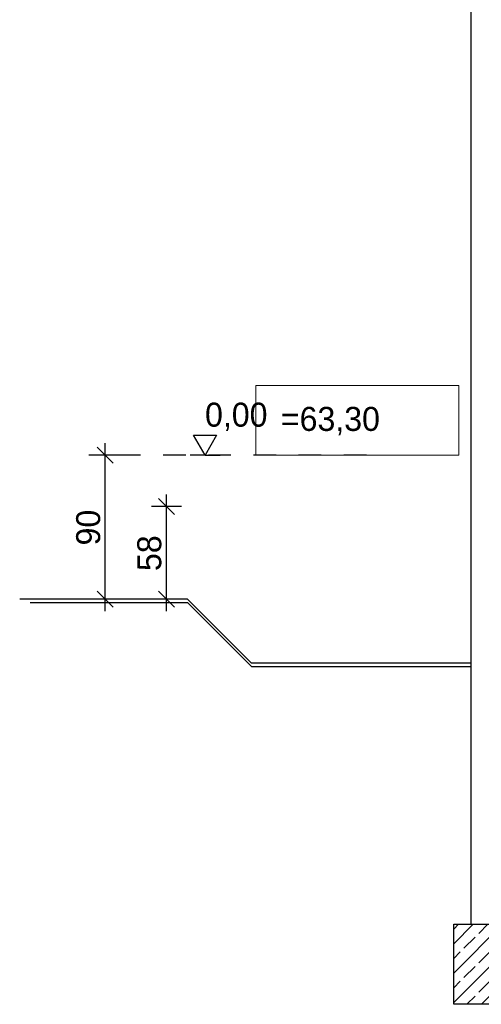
# Model space of a CAD drawing. Extents: x 1 to 209, y 0 to 18.
# Tile 2 of 63: x 0.96 to 3.85, y 4.43 to 10.58. Entities that reach past the tile are written whole.
import ezdxf

# ---------------------------------------------------------------- set-up
doc = ezdxf.new("R2010")
doc.units = 0
doc.header["$MEASUREMENT"] = 0
doc.linetypes.add('Strichlinie', pattern=[0.282222, 0.141111, -0.141111])
for name, color, linetype in [('A_1 Fundament', 7, 'Continuous'), ('P_BM_ROHBAU', 7, 'Continuous'), ('P_ZE_SYMBOL', 7, 'Continuous'), ('R_TR_BODEN', 7, 'Continuous'), ('R_TR_HIDDEN', 7, 'Continuous'), ('Schraffuren', 7, 'Continuous')]:
    doc.layers.add(name, color=color, linetype=linetype)
doc.styles.add('ERSTELLTER_STIL_1', font='txt')
doc.linetypes.add('Terrainlinie', pattern='A,0,[1,Bl.Nr. 2.0051.Shx,S=0.000793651,R=0,X=0,Y=-0.043301],-0.1,0', length=0.1)
doc.dimstyles.new('ERSTELLTER_STIL__1', dxfattribs={"dimtxt": 0.15, "dimasz": 0.095, "dimexe": 0.18, "dimexo": 0, "dimgap": 0.09, "dimtad": 1, "dimzin": 0, "dimdsep": 46, "dimtxsty": 'ERSTELLTER_STIL_1', "dimblk": 'ARROWHEAD_6', "dimblk1": 'ARROWHEAD_6', "dimblk2": 'ARROWHEAD_6', "dimcen": 0.09, "dimclrd": 7, "dimclre": 7, "dimclrt": 7, "dimadec": 0, "dimazin": 0, "dimtfac": 1, "dimtdec": 4, "dimtmove": 0, "dimatfit": 3, "dimfxl": 0, "dimtolj": 1, "dimtzin": 0, "dimarcsym": 0})

# ---------------------------------------------------------------- blocks, each defined once
blk = doc.blocks.new('*D30', base_point=(3.7829, 7.8576))
at = {"layer": 'P_BM_ROHBAU', "linetype": 'Continuous'}
for p, q in [((1.927, 7.4876), (1.827, 7.5876)), ((1.877, 7.5376), (1.877, 7.6126)), ((1.9707, 7.5376), (1.7832, 7.5376)), ((1.877, 6.9576), (1.877, 7.5376)), ((1.9707, 6.9576), (1.7832, 6.9576)), ((1.827, 7.0076), (1.927, 6.9076)), ((1.877, 6.8826), (1.877, 6.9576))]:
    blk.add_line(p, q, dxfattribs=at)
at = {"layer": 'P_BM_ROHBAU', "insert": (1.847, 7.1337), "char_height": 0.15, "attachment_point": 7, "rotation": 90, "style": 'ERSTELLTER_STIL_1'}
blk.add_mtext('{58}', dxfattribs=at)
blk = doc.blocks.new('ARROWHEAD_6')
at = {"color": 0, "linetype": 'Continuous', "lineweight": 0}
for p, q in [((0, 0), (-1, 0)), ((-0.5, -0.5), (0.5, 0.5))]:
    blk.add_line(p, q, dxfattribs=at)
blk = doc.blocks.new('*D33', base_point=(3.7829, 7.8576))
at = {"layer": 'P_BM_ROHBAU', "linetype": 'Continuous'}
for p, q in [((1.5451, 7.8076), (1.4451, 7.9076)), ((1.4951, 7.8576), (1.4951, 7.9326)), ((1.5888, 7.8576), (1.4013, 7.8576)), ((1.4951, 6.9576), (1.4951, 7.8576)), ((1.5888, 6.9576), (1.4013, 6.9576)), ((1.4451, 7.0076), (1.5451, 6.9076)), ((1.4951, 6.8826), (1.4951, 6.9576))]:
    blk.add_line(p, q, dxfattribs=at)
at = {"layer": 'P_BM_ROHBAU', "insert": (1.4651, 7.2937), "char_height": 0.15, "attachment_point": 7, "rotation": 90, "style": 'ERSTELLTER_STIL_1'}
blk.add_mtext('{90}', dxfattribs=at)
blk = doc.blocks.new('Bemaßung_2_3', base_point=(2.1185, 7.8576))
at = {"layer": 'P_BM_ROHBAU', "linetype": 'Continuous'}
for p, q in [((2.1185, 7.8576), (2.046, 7.9826)), ((2.046, 7.9826), (2.191, 7.9826)), ((2.191, 7.9826), (2.1185, 7.8576)), ((2.1185, 7.8576), (2.0248, 7.8576)), ((2.1185, 7.8576), (2.2123, 7.8576))]:
    blk.add_line(p, q, dxfattribs=at)
at = {"layer": 'P_BM_ROHBAU', "insert": (2.1185, 8.0076), "char_height": 0.15, "attachment_point": 7, "style": 'ERSTELLTER_STIL_1'}
blk.add_mtext('{0,00}', dxfattribs=at)

msp = doc.modelspace()

# ---------------------------------------------------------------- hatches: boundary and pattern name
at = {"layer": 'Schraffuren', "linetype": 'Continuous'}
h = msp.add_hatch(dxfattribs=at)
h.set_pattern_fill('Beton__Stahlbeton_0003', color=256, style=0, pattern_type=2)
h.set_pattern_definition([(45, (3.78291, 7.85758), (-0.091924, 0.091924), []), (45, (3.73695, 7.90354), (-0.091924, 0.091924), [0.0975, -0.0325])])
h.paths.add_polyline_path([(3.6729, 4.4276), (4.4229, 4.4276), (4.4229, 4.9276), (3.6729, 4.9276)], flags=0)

# ---------------------------------------------------------------- linework, layer by layer
at = {"layer": 'A_1 Fundament', "linetype": 'Continuous'}
for p, q in [((3.6729, 4.4276), (3.6729, 4.9276)), ((4.4229, 4.4276), (3.6729, 4.4276))]:
    msp.add_line(p, q, dxfattribs=at)
at = {"layer": 'P_ZE_SYMBOL', "color": 255, "linetype": 'Continuous', "lineweight": 18, "flags": 128}
msp.add_lwpolyline([(2.4368, 8.2933), (3.7054, 8.2933), (3.7054, 7.8576), (2.4368, 7.8576)], close=True, dxfattribs=at)
at = {"layer": 'R_TR_BODEN', "linetype": 'Continuous'}
for p, q in [((2.0079, 6.9576), (0.9599, 6.9576)), ((2.4079, 6.5576), (2.0079, 6.9576)), ((3.7829, 6.5576), (2.4079, 6.5576))]:
    msp.add_line(p, q, dxfattribs=at)
at = {"layer": 'R_TR_BODEN', "linetype": 'Terrainlinie'}
for p, q in [((1.0257, 6.9376), (2.0079, 6.9376)), ((2.0079, 6.9376), (2.4079, 6.5376)), ((2.4079, 6.5376), (3.7829, 6.5376))]:
    msp.add_line(p, q, dxfattribs=at)
at = {"layer": 'R_TR_HIDDEN', "linetype": 'Continuous'}
for p, q in [((3.7829, 4.9276), (3.7829, 14.266)), ((3.6729, 4.9276), (15.8829, 4.9276))]:
    msp.add_line(p, q, dxfattribs=at)
at = {"layer": 'R_TR_HIDDEN', "linetype": 'Strichlinie'}
msp.add_line((3.127, 7.8576), (1.3929, 7.8576), dxfattribs=at)
at = {"layer": 'Schraffuren', "color": 255, "linetype": 'Continuous', "lineweight": 18, "flags": 128}
msp.add_lwpolyline([(3.6729, 4.4276), (4.4229, 4.4276), (4.4229, 4.9276), (3.6729, 4.9276)], close=True, dxfattribs=at)

# ---------------------------------------------------------------- block references
at = {"layer": 'P_BM_ROHBAU', "linetype": 'Continuous'}
msp.add_blockref('Bemaßung_2_3', (2.1185, 7.8576), dxfattribs=at)

# ---------------------------------------------------------------- texts
at = {"layer": 'P_ZE_SYMBOL', "linetype": 'Continuous', "insert": (2.5368, 8.159), "char_height": 0.15, "attachment_point": 1, "style": 'ERSTELLTER_STIL_1'}
msp.add_mtext('{ =63,30}', dxfattribs=at)

# ---------------------------------------------------------------- dimensions: what is measured, and where the dimension line sits
at = {"layer": 'P_BM_ROHBAU', "linetype": 'Continuous'}
for base, p1, p2, picture, middle in [((1.4951, 6.9576), (1.545, 6.9576), (1.5872, 7.8576), '*D33', (1.3901, 7.4062)), ((1.877, 6.9576), (2.0079, 6.9576), (4.3717, 7.5376), '*D30', (1.772, 7.2462))]:
    dim = msp.add_linear_dim(base=base, p1=p1, p2=p2, angle=90, dimstyle='ERSTELLTER_STIL__1', dxfattribs=at)
    dim.commit()
    dim.dimension.update_dxf_attribs({"geometry": picture, "text_midpoint": middle})

doc.saveas('drawing.dxf')
